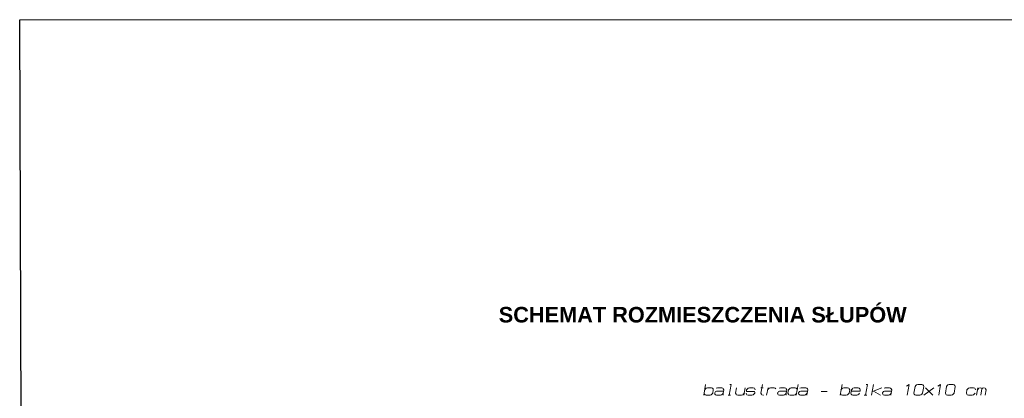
# Model space of a CAD drawing. Header units: millimetres. Extents: x 5545 to 136433, y -146986 to -36607.
# Tile 61 of 159: x 45271 to 46201, y -55050 to -54693. Entities that reach past the tile are written whole.
import ezdxf

# ---------------------------------------------------------------- set-up
doc = ezdxf.new("R2010")
doc.units = ezdxf.units.MM
doc.header["$LTSCALE"] = 8
for name, color, linetype in [('1', 7, 'Continuous'), ('Arc_opisy', 18, 'Continuous'), ('WYMIARY', 9, 'Continuous')]:
    doc.layers.add(name, color=color, linetype=linetype)
doc.layers.add('Standard', color=7, linetype='Continuous', lineweight=25)

msp = doc.modelspace()

# ---------------------------------------------------------------- linework, layer by layer
at = {"layer": '1', "color": 7, "lineweight": 18}
for points in [[(45916.979, -55047.436), (45918.551, -55037.22)], [(45917.765, -55042.459), (45918.551, -55041.411)], [(45918.551, -55041.411), (45919.075, -55040.887)], [(45919.075, -55040.887), (45920.385, -55040.363)], [(45920.385, -55040.363), (45924.052, -55040.363)], [(45924.052, -55040.363), (45925.099, -55040.887)], [(45925.099, -55040.887), (45925.623, -55041.411)], [(45925.885, -55042.459), (45925.361, -55045.602)], [(45925.623, -55041.411), (45925.885, -55042.459)], [(45927.981, -55044.031), (45927.195, -55045.078)], [(45929.028, -55043.507), (45927.981, -55044.031)], [(45929.814, -55040.363), (45928.505, -55040.887)], [(45935.577, -55043.507), (45929.028, -55043.507)], [(45934.005, -55040.363), (45929.814, -55040.363)], [(45934.791, -55040.887), (45934.005, -55040.363)], [(45935.315, -55041.411), (45934.791, -55040.887)], [(45935.839, -55042.459), (45935.315, -55041.411)], [(45935.315, -55045.602), (45935.839, -55042.459)], [(45940.816, -55047.436), (45942.649, -55037.22)], [(45942.649, -55037.22), (45941.34, -55037.22)], [(45946.84, -55045.602), (45947.888, -55040.363)], [(45954.698, -55047.436), (45956.008, -55040.363)], [(45957.318, -55042.459), (45957.056, -55043.507)], [(45957.056, -55043.507), (45957.58, -55044.031)], [(45958.104, -55041.411), (45957.318, -55042.459)], [(45957.58, -55044.031), (45964.652, -55044.031)], [(45958.627, -55040.887), (45958.104, -55041.411)], [(45959.937, -55040.363), (45958.627, -55040.887)], [(45963.604, -55040.363), (45959.937, -55040.363)], [(45964.652, -55040.887), (45963.604, -55040.363)], [(45965.176, -55041.411), (45964.652, -55040.887)], [(45964.652, -55044.031), (45965.176, -55044.554)], [(45965.176, -55044.554), (45964.914, -55045.602)], [(45965.438, -55042.459), (45965.176, -55041.411)], [(45970.677, -55045.602), (45972.248, -55037.22)], [(45970.677, -55040.363), (45973.034, -55040.363)], [(45976.177, -55047.436), (45977.487, -55040.363)], [(45976.963, -55042.459), (45978.011, -55041.411)], [(45978.011, -55041.411), (45978.535, -55040.887)], [(45978.535, -55040.887), (45979.844, -55040.363)], [(45979.844, -55040.363), (45983.25, -55040.363)], [(45982.988, -55040.363), (45981.678, -55040.363)], [(45983.25, -55040.363), (45984.297, -55040.887)], [(45984.297, -55040.887), (45984.821, -55041.411)], [(45987.441, -55044.031), (45986.655, -55045.078)], [(45988.488, -55043.507), (45987.441, -55044.031)], [(45989.274, -55040.363), (45987.964, -55040.887)], [(45995.037, -55043.507), (45988.488, -55043.507)], [(45993.203, -55040.363), (45989.274, -55040.363)], [(45994.251, -55040.887), (45993.203, -55040.363)], [(45994.775, -55041.411), (45994.251, -55040.887)], [(45995.299, -55042.459), (45994.775, -55041.411)], [(45994.775, -55045.602), (45995.299, -55042.459)], [(45996.87, -55042.459), (45996.346, -55045.602)], [(45997.656, -55041.411), (45996.87, -55042.459)], [(45998.442, -55040.887), (45997.656, -55041.411)], [(45999.49, -55040.363), (45998.442, -55040.887)], [(46003.157, -55040.363), (45999.49, -55040.363)], [(46004.205, -55040.887), (46003.157, -55040.363)], [(46004.205, -55047.436), (46006.038, -55037.22)], [(46004.728, -55041.411), (46004.205, -55040.887)], [(46005.252, -55042.459), (46004.728, -55041.411)], [(46007.086, -55044.031), (46006.3, -55045.078)], [(46008.396, -55043.507), (46007.086, -55044.031)], [(46008.919, -55040.363), (46007.61, -55040.887)], [(46014.944, -55043.507), (46008.396, -55043.507)], [(46013.11, -55040.363), (46008.919, -55040.363)], [(46014.158, -55040.887), (46013.11, -55040.363)], [(46014.682, -55041.411), (46014.158, -55040.887)], [(46014.42, -55045.602), (46014.944, -55042.459)], [(46014.944, -55042.459), (46014.682, -55041.411)], [(46033.28, -55044.031), (46027.517, -55044.031)], [(46045.591, -55047.436), (46047.424, -55037.22)], [(46046.376, -55042.459), (46047.162, -55041.411)], [(46047.162, -55041.411), (46047.948, -55040.887)], [(46047.948, -55040.887), (46048.996, -55040.363)], [(46048.996, -55040.363), (46052.663, -55040.363)], [(46052.663, -55040.363), (46053.711, -55040.887)], [(46053.711, -55040.887), (46054.235, -55041.411)], [(46054.235, -55041.411), (46054.758, -55042.459)], [(46054.758, -55042.459), (46054.235, -55045.602)], [(46056.33, -55042.459), (46055.806, -55045.602)], [(46056.068, -55043.507), (46064.45, -55043.507)], [(46057.116, -55041.411), (46056.33, -55042.459)], [(46057.64, -55040.887), (46057.116, -55041.411)], [(46058.949, -55040.363), (46057.64, -55040.887)], [(46062.617, -55040.363), (46058.949, -55040.363)], [(46063.664, -55040.887), (46062.617, -55040.363)], [(46064.188, -55041.411), (46063.664, -55040.887)], [(46064.45, -55042.459), (46064.188, -55041.411)], [(46064.45, -55043.507), (46064.45, -55042.459)], [(46069.427, -55047.436), (46071.261, -55037.22)], [(46071.261, -55037.22), (46070.213, -55037.22)], [(46075.19, -55047.436), (46077.023, -55037.22)], [(46084.881, -55040.363), (46075.975, -55044.031)], [(46077.023, -55043.507), (46083.572, -55047.436)], [(46086.453, -55044.031), (46085.667, -55045.078)], [(46087.501, -55043.507), (46086.453, -55044.031)], [(46088.025, -55040.363), (46086.977, -55040.887)], [(46094.049, -55043.507), (46087.501, -55043.507)], [(46092.216, -55040.363), (46088.025, -55040.363)], [(46093.263, -55040.887), (46092.216, -55040.363)], [(46093.787, -55041.411), (46093.263, -55040.887)], [(46094.311, -55042.459), (46093.787, -55041.411)], [(46093.787, -55045.602), (46094.311, -55042.459)], [(46110.813, -55037.22), (46108.194, -55038.792)], [(46108.98, -55047.436), (46110.813, -55037.22)], [(46116.314, -55039.316), (46115.266, -55045.602)], [(46117.1, -55038.268), (46116.314, -55039.316)], [(46117.623, -55037.744), (46117.1, -55038.268)], [(46118.933, -55037.22), (46117.623, -55037.744)], [(46122.6, -55037.22), (46118.933, -55037.22)], [(46123.648, -55037.744), (46122.6, -55037.22)], [(46123.386, -55045.602), (46124.434, -55039.316)], [(46124.172, -55038.268), (46123.648, -55037.744)], [(46124.434, -55039.316), (46124.172, -55038.268)], [(46124.696, -55047.436), (46134.126, -55040.363)], [(46126.005, -55040.363), (46133.078, -55047.436)], [(46140.412, -55037.22), (46137.793, -55038.792)], [(46138.84, -55047.436), (46140.412, -55037.22)], [(46145.913, -55039.316), (46144.865, -55045.602)], [(46146.699, -55038.268), (46145.913, -55039.316)], [(46147.222, -55037.744), (46146.699, -55038.268)], [(46148.532, -55037.22), (46147.222, -55037.744)], [(46152.199, -55037.22), (46148.532, -55037.22)], [(46153.247, -55037.744), (46152.199, -55037.22)], [(46153.771, -55038.268), (46153.247, -55037.744)], [(46153.247, -55045.602), (46154.033, -55039.316)], [(46154.033, -55039.316), (46153.771, -55038.268)], [(46164.772, -55045.602), (46165.296, -55042.459)], [(46165.296, -55042.459), (46166.082, -55041.411)], [(46166.082, -55041.411), (46166.606, -55040.887)], [(46166.606, -55040.887), (46167.915, -55040.363)], [(46167.915, -55040.363), (46171.583, -55040.363)], [(46171.583, -55040.363), (46172.63, -55040.887)], [(46172.63, -55040.887), (46173.154, -55041.411)], [(46173.154, -55041.411), (46173.416, -55042.459)], [(46174.202, -55047.436), (46175.512, -55040.363)], [(46174.988, -55042.459), (46176.036, -55041.411)], [(46176.036, -55041.411), (46176.559, -55040.887)], [(46176.559, -55040.887), (46177.869, -55040.363)], [(46177.869, -55040.363), (46178.917, -55040.887)], [(46178.393, -55047.436), (46179.441, -55041.411)], [(46178.917, -55040.887), (46179.441, -55041.411)], [(46179.441, -55041.411), (46179.965, -55040.887)], [(46179.965, -55040.887), (46181.274, -55040.363)], [(46181.274, -55040.363), (46182.322, -55040.887)], [(46182.322, -55040.887), (46182.846, -55041.411)], [(46183.37, -55042.459), (46182.584, -55047.436)], [(46182.846, -55041.411), (46183.37, -55042.459)], [(45917.503, -55046.388), (45917.241, -55045.602)], [(45918.027, -55046.912), (45917.503, -55046.388)], [(45919.075, -55047.436), (45918.027, -55046.912)], [(45922.742, -55047.436), (45919.075, -55047.436)], [(45923.79, -55046.912), (45922.742, -55047.436)], [(45924.576, -55046.388), (45923.79, -55046.912)], [(45925.361, -55045.602), (45924.576, -55046.388)], [(45927.195, -55045.078), (45927.195, -55045.602)], [(45927.195, -55045.602), (45927.457, -55046.388)], [(45927.457, -55046.388), (45927.981, -55046.912)], [(45927.981, -55046.912), (45929.028, -55047.436)], [(45929.028, -55047.436), (45932.696, -55047.436)], [(45932.696, -55047.436), (45933.743, -55046.912)], [(45933.743, -55046.912), (45934.529, -55046.388)], [(45934.529, -55046.388), (45935.315, -55045.602)], [(45935.053, -55047.436), (45935.315, -55045.602)], [(45939.768, -55047.436), (45942.125, -55047.436)], [(45947.364, -55046.388), (45946.84, -55045.602)], [(45947.626, -55046.912), (45947.364, -55046.388)], [(45948.936, -55047.436), (45947.626, -55046.912)], [(45952.341, -55047.436), (45948.936, -55047.436)], [(45953.651, -55046.912), (45952.341, -55047.436)], [(45954.174, -55046.388), (45953.651, -55046.912)], [(45955.222, -55045.602), (45954.174, -55046.388)], [(45957.056, -55046.388), (45956.794, -55045.602)], [(45957.58, -55046.912), (45957.056, -55046.388)], [(45958.627, -55047.436), (45957.58, -55046.912)], [(45962.295, -55047.436), (45958.627, -55047.436)], [(45963.604, -55046.912), (45962.295, -55047.436)], [(45964.128, -55046.388), (45963.604, -55046.912)], [(45964.914, -55045.602), (45964.128, -55046.388)], [(45971.2, -55046.388), (45970.677, -55045.602)], [(45971.724, -55046.912), (45971.2, -55046.388)], [(45972.772, -55047.436), (45971.724, -55046.912)], [(45973.296, -55047.436), (45972.772, -55047.436)], [(45986.655, -55045.078), (45986.393, -55045.602)], [(45986.393, -55045.602), (45986.917, -55046.388)], [(45986.917, -55046.388), (45987.179, -55046.912)], [(45987.179, -55046.912), (45988.488, -55047.436)], [(45988.488, -55047.436), (45992.155, -55047.436)], [(45992.155, -55047.436), (45993.203, -55046.912)], [(45993.203, -55046.912), (45993.989, -55046.388)], [(45993.989, -55046.388), (45994.775, -55045.602)], [(45994.513, -55047.436), (45994.775, -55045.602)], [(45996.346, -55045.602), (45996.87, -55046.388)], [(45996.87, -55046.388), (45997.132, -55046.912)], [(45997.132, -55046.912), (45998.442, -55047.436)], [(45998.442, -55047.436), (46001.847, -55047.436)], [(46001.847, -55047.436), (46003.157, -55046.912)], [(46003.157, -55046.912), (46003.681, -55046.388)], [(46003.681, -55046.388), (46004.728, -55045.602)], [(46006.3, -55045.078), (46006.3, -55045.602)], [(46006.3, -55045.602), (46006.562, -55046.388)], [(46006.562, -55046.388), (46007.086, -55046.912)], [(46007.086, -55046.912), (46008.134, -55047.436)], [(46008.134, -55047.436), (46011.801, -55047.436)], [(46011.801, -55047.436), (46012.848, -55046.912)], [(46012.848, -55046.912), (46013.634, -55046.388)], [(46013.634, -55046.388), (46014.42, -55045.602)], [(46014.158, -55047.436), (46014.42, -55045.602)], [(46046.376, -55046.388), (46045.853, -55045.602)], [(46046.638, -55046.912), (46046.376, -55046.388)], [(46047.948, -55047.436), (46046.638, -55046.912)], [(46051.353, -55047.436), (46047.948, -55047.436)], [(46052.663, -55046.912), (46051.353, -55047.436)], [(46053.187, -55046.388), (46052.663, -55046.912)], [(46054.235, -55045.602), (46053.187, -55046.388)], [(46055.806, -55045.602), (46056.068, -55046.388)], [(46056.068, -55046.388), (46056.592, -55046.912)], [(46056.592, -55046.912), (46057.64, -55047.436)], [(46057.64, -55047.436), (46061.307, -55047.436)], [(46061.307, -55047.436), (46062.355, -55046.912)], [(46062.355, -55046.912), (46063.14, -55046.388)], [(46063.14, -55046.388), (46063.926, -55045.602)], [(46068.379, -55047.436), (46070.737, -55047.436)], [(46085.667, -55045.078), (46085.405, -55045.602)], [(46085.405, -55045.602), (46085.929, -55046.388)], [(46085.929, -55046.388), (46086.191, -55046.912)], [(46086.191, -55046.912), (46087.501, -55047.436)], [(46087.501, -55047.436), (46091.168, -55047.436)], [(46091.168, -55047.436), (46092.216, -55046.912)], [(46092.216, -55046.912), (46093.001, -55046.388)], [(46093.001, -55046.388), (46093.787, -55045.602)], [(46093.525, -55047.436), (46093.787, -55045.602)], [(46115.266, -55045.602), (46115.528, -55046.388)], [(46115.528, -55046.388), (46116.052, -55046.912)], [(46116.052, -55046.912), (46117.1, -55047.436)], [(46117.1, -55047.436), (46120.767, -55047.436)], [(46120.767, -55047.436), (46121.814, -55046.912)], [(46121.814, -55046.912), (46122.6, -55046.388)], [(46122.6, -55046.388), (46123.386, -55045.602)], [(46144.865, -55045.602), (46145.389, -55046.388)], [(46145.389, -55046.388), (46145.651, -55046.912)], [(46145.651, -55046.912), (46146.96, -55047.436)], [(46146.96, -55047.436), (46150.366, -55047.436)], [(46150.366, -55047.436), (46151.675, -55046.912)], [(46151.675, -55046.912), (46152.199, -55046.388)], [(46152.199, -55046.388), (46153.247, -55045.602)], [(46165.034, -55046.388), (46164.772, -55045.602)], [(46165.558, -55046.912), (46165.034, -55046.388)], [(46166.606, -55047.436), (46165.558, -55046.912)], [(46170.273, -55047.436), (46166.606, -55047.436)], [(46171.321, -55046.912), (46170.273, -55047.436)], [(46172.106, -55046.388), (46171.321, -55046.912)], [(46172.892, -55045.602), (46172.106, -55046.388)]]:
    msp.add_lwpolyline(points, dxfattribs=at)
at = {"layer": 'Arc_opisy', "color": 250, "lineweight": 20, "ltscale": 0.5}
msp.add_line((45271.182, -54693.172), (48197.44, -54693.172), dxfattribs=at)
at = {"layer": 'Standard', "color": 15, "lineweight": 25, "ltscale": 2}
msp.add_line((45278.248, -56799.725), (45271.182, -54693.172), dxfattribs=at)

# ---------------------------------------------------------------- texts
at = {"layer": 'WYMIARY', "color": 7, "insert": (45723.316, -54964.113), "char_height": 14.68145, "width": 852.3856, "attachment_point": 1}
msp.add_mtext('{\\fArial|b1|i0|c238|p34;SCHEMAT ROZMIESZCZENIA SŁUPÓW}', dxfattribs=at)

doc.saveas('drawing.dxf')
